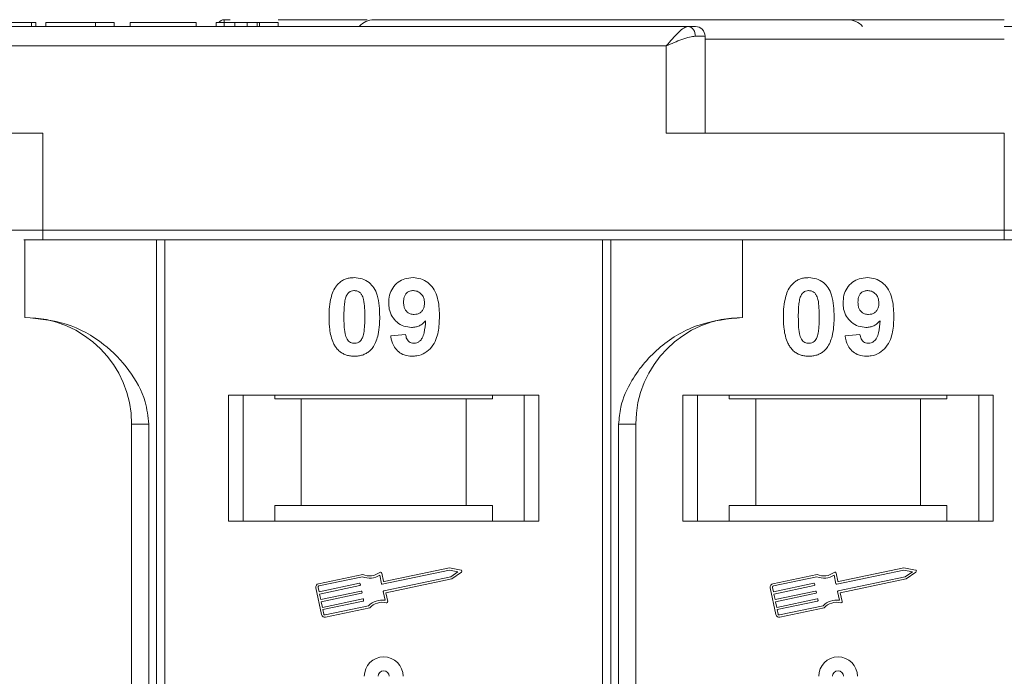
# Model space of a CAD drawing. Header units: millimetres. Extents: x 1675 to 3137, y 343 to 1376.
# Tile 20 of 84: x 2397 to 2448, y 654 to 688. Entities that reach past the tile are written whole.
import ezdxf

# ---------------------------------------------------------------- set-up
doc = ezdxf.new("R2010")
doc.units = ezdxf.units.MM

msp = doc.modelspace()

# ---------------------------------------------------------------- linework, layer by layer
at = {"color": 7, "linetype": 'Continuous', "lineweight": 15}
for p, q in [((2431.572, 687.936), (2380.883, 687.936)), ((2397.723, 687.936), (2397.723, 688.136)), ((2397.947, 688.136), (2397.947, 687.936)), ((2407.312, 687.936), (2397.947, 687.936)), ((2398.459, 688.136), (2398.459, 687.936)), ((2398.459, 688.136), (2401.024, 688.136)), ((2401.024, 688.136), (2401.024, 687.936)), ((2401.024, 688.136), (2401.985, 688.136)), ((2401.985, 688.136), (2401.985, 687.936)), ((2402.818, 688.136), (2406.216, 688.136)), ((2402.818, 688.136), (2402.818, 687.936)), ((2406.216, 688.136), (2406.216, 687.936)), ((2407.242, 688.136), (2407.242, 687.936)), ((2407.242, 688.136), (2408.203, 688.136)), ((2407.966, 688.286), (2407.662, 688.286)), ((2407.662, 688.286), (2407.662, 688.286)), ((2408.203, 687.936), (2408.203, 688.136)), ((2408.84, 687.936), (2408.84, 688.136)), ((2409.355, 687.936), (2409.355, 688.136)), ((2409.485, 687.936), (2409.485, 688.136)), ((2409.485, 688.136), (2410.447, 688.136)), ((2410.447, 688.136), (2410.447, 687.936)), ((2474.312, 687.936), (2447.883, 687.936)), ((2432.454, 687.436), (2431.945, 687.436)), ((2432.454, 682.436), (2432.454, 687.436)), ((2380.883, 686.936), (2430.454, 686.936)), ((2430.454, 686.936), (2430.454, 682.436)), ((2447.883, 687.286), (2432.454, 687.286)), ((2398.311, 682.436), (2380.883, 682.436)), ((2398.311, 677.436), (2398.311, 682.436)), ((2430.454, 682.436), (2447.883, 682.436)), ((2447.883, 682.436), (2447.883, 677.436)), ((2398.311, 677.436), (2396.311, 677.436)), ((2447.883, 677.436), (2398.311, 677.436)), ((2398.311, 677.436), (2398.311, 676.936)), ((2447.883, 677.436), (2447.883, 676.936)), ((2466.446, 677.436), (2447.883, 677.436)), ((2397.383, 676.936), (2397.383, 672.936)), ((2398.311, 676.936), (2447.883, 676.936)), ((2404.175, 676.936), (2404.175, 616.936)), ((2404.594, 616.936), (2404.594, 676.936)), ((2427.171, 676.936), (2427.171, 616.936)), ((2427.59, 616.936), (2427.59, 676.936)), ((2434.383, 672.936), (2434.383, 676.936)), ((2416.242, 671.98), (2417.011, 672.065)), ((2439.671, 671.98), (2440.44, 672.065)), ((2423.883, 668.936), (2407.883, 668.936)), ((2407.883, 668.936), (2407.883, 662.436)), ((2408.633, 662.436), (2408.633, 668.936)), ((2410.269, 668.736), (2410.269, 668.936)), ((2410.269, 668.736), (2411.633, 668.736)), ((2411.633, 668.736), (2411.633, 663.236)), ((2420.133, 668.736), (2411.633, 668.736)), ((2420.133, 663.236), (2420.133, 668.736)), ((2420.133, 668.736), (2421.496, 668.736)), ((2421.496, 668.936), (2421.496, 668.736)), ((2423.133, 668.936), (2423.133, 662.436)), ((2423.883, 662.436), (2423.883, 668.936)), ((2447.312, 668.936), (2431.312, 668.936)), ((2431.312, 668.936), (2431.312, 662.436)), ((2432.062, 662.436), (2432.062, 668.936)), ((2433.698, 668.736), (2433.698, 668.936)), ((2433.698, 668.736), (2435.062, 668.736)), ((2435.062, 668.736), (2435.062, 663.236)), ((2443.562, 668.736), (2435.062, 668.736)), ((2443.562, 663.236), (2443.562, 668.736)), ((2443.562, 668.736), (2444.926, 668.736)), ((2444.926, 668.936), (2444.926, 668.736)), ((2446.562, 668.936), (2446.562, 662.436)), ((2447.312, 662.436), (2447.312, 668.936)), ((2402.883, 667.436), (2403.768, 667.436)), ((2402.883, 667.436), (2402.883, 626.436)), ((2403.768, 626.436), (2403.768, 667.436)), ((2427.997, 667.436), (2427.997, 626.436)), ((2428.883, 667.436), (2427.997, 667.436)), ((2428.883, 626.436), (2428.883, 667.436)), ((2410.269, 663.236), (2410.269, 662.436)), ((2411.633, 663.236), (2410.269, 663.236)), ((2420.133, 663.236), (2411.633, 663.236)), ((2421.496, 663.236), (2420.133, 663.236)), ((2421.496, 662.436), (2421.496, 663.236)), ((2435.062, 663.236), (2433.698, 663.236)), ((2433.698, 663.236), (2433.698, 662.436)), ((2443.562, 663.236), (2435.062, 663.236)), ((2444.926, 663.236), (2443.562, 663.236)), ((2444.926, 662.436), (2444.926, 663.236)), ((2407.883, 662.436), (2423.883, 662.436)), ((2431.312, 662.436), (2447.312, 662.436)), ((2419.27, 660.033), (2415.9, 659.321)), ((2419.871, 659.916), (2419.27, 660.033)), ((2442.7, 660.033), (2439.33, 659.321)), ((2443.301, 659.916), (2442.7, 660.033)), ((2414.801, 659.689), (2412.522, 659.208)), ((2414.789, 659.567), (2412.546, 659.093)), ((2415.775, 659.205), (2415.681, 659.649)), ((2415.866, 659.344), (2415.778, 659.76)), ((2419.271, 659.914), (2415.81, 659.182)), ((2415.883, 658.838), (2419.344, 659.569)), ((2419.713, 659.827), (2419.271, 659.914)), ((2419.344, 659.569), (2419.713, 659.827)), ((2419.392, 659.459), (2419.894, 659.81)), ((2438.23, 659.689), (2435.951, 659.208)), ((2438.218, 659.567), (2435.976, 659.093)), ((2439.204, 659.205), (2439.111, 659.649)), ((2439.295, 659.344), (2439.207, 659.76)), ((2442.701, 659.914), (2439.239, 659.182)), ((2439.312, 658.838), (2442.773, 659.569)), ((2443.143, 659.827), (2442.701, 659.914)), ((2442.773, 659.569), (2443.143, 659.827)), ((2442.821, 659.459), (2443.323, 659.81)), ((2412.386, 658.999), (2412.677, 657.62)), ((2412.501, 659.023), (2412.549, 658.794)), ((2412.549, 658.794), (2414.632, 659.234)), ((2414.656, 659.119), (2412.574, 658.679)), ((2414.667, 659.211), (2414.679, 659.153)), ((2415.993, 658.741), (2419.392, 659.459)), ((2435.816, 658.999), (2436.107, 657.62)), ((2435.93, 659.023), (2435.979, 658.794)), ((2435.979, 658.794), (2438.062, 659.234)), ((2438.086, 659.119), (2436.003, 658.679)), ((2438.096, 659.211), (2438.108, 659.153)), ((2439.422, 658.741), (2442.821, 659.459)), ((2412.574, 658.679), (2412.634, 658.391)), ((2412.634, 658.391), (2414.717, 658.831)), ((2414.741, 658.716), (2412.659, 658.276)), ((2414.752, 658.809), (2414.764, 658.751)), ((2415.954, 658.359), (2415.86, 658.803)), ((2416.087, 658.296), (2415.993, 658.741)), ((2436.003, 658.679), (2436.064, 658.391)), ((2436.064, 658.391), (2438.147, 658.831)), ((2438.171, 658.716), (2436.088, 658.276)), ((2438.181, 658.809), (2438.193, 658.751)), ((2439.383, 658.359), (2439.289, 658.803)), ((2439.516, 658.296), (2439.422, 658.741)), ((2412.659, 658.276), (2412.719, 657.989)), ((2412.719, 657.989), (2414.802, 658.429)), ((2414.826, 658.314), (2412.744, 657.874)), ((2412.862, 657.599), (2415.105, 658.073)), ((2414.837, 658.407), (2414.849, 658.349)), ((2436.088, 658.276), (2436.149, 657.989)), ((2436.149, 657.989), (2438.231, 658.429)), ((2438.256, 658.314), (2436.173, 657.874)), ((2436.291, 657.599), (2438.534, 658.073)), ((2438.266, 658.407), (2438.278, 658.349)), ((2412.744, 657.874), (2412.792, 657.645)), ((2412.886, 657.484), (2415.165, 657.966)), ((2436.173, 657.874), (2436.222, 657.645)), ((2436.316, 657.484), (2438.594, 657.966))]:
    msp.add_line(p, q, dxfattribs=at)
for centre, radius, start, end in [((2407.662, 687.936), 0.35, 89.9982, 145.1492), ((2415.383, 687.286), 1, 90, 139.4584), ((2431.498, 687.492), 0.451, 352.9187, 80.4798), ((2431.954, 687.436), 0.5, 0, 90), ((2439.812, 687.286), 1, 40.5416, 90), ((2397.383, 667.436), 5.5, 0, 90), ((2434.383, 667.436), 5.5, 90, 180), ((2415.154, 660.487), 0.99, 248.3704, 302.1664), ((2415.154, 660.487), 0.873, 246.112, 307.4447), ((2415.72, 659.748), 0.0587, 11.9297, 127.4447), ((2419.86, 659.858), 0.0587, 304.9512, 78.9082), ((2438.583, 660.487), 0.99, 248.3704, 302.1664), ((2438.583, 660.487), 0.873, 246.112, 307.4447), ((2439.15, 659.748), 0.0587, 11.9297, 127.4447), ((2443.29, 659.858), 0.0587, 304.9512, 78.9082), ((2412.558, 659.036), 0.176, 101.9297, 191.9297), ((2412.558, 659.036), 0.0587, 101.9297, 191.9297), ((2414.638, 659.205), 0.0294, 11.9297, 101.9297), ((2414.65, 659.147), 0.0294, 281.9297, 11.9297), ((2415.804, 659.211), 0.0294, 191.9297, 281.9297), ((2415.894, 659.35), 0.0294, 191.9297, 281.9297), ((2435.988, 659.036), 0.176, 101.9297, 191.9297), ((2435.988, 659.036), 0.0587, 101.9297, 191.9297), ((2438.068, 659.205), 0.0294, 11.9297, 101.9297), ((2438.08, 659.147), 0.0294, 281.9297, 11.9297), ((2439.233, 659.211), 0.0294, 191.9297, 281.9297), ((2439.324, 659.35), 0.0294, 191.9297, 281.9297), ((2414.723, 658.803), 0.0294, 11.9297, 101.9297), ((2414.735, 658.745), 0.0294, 281.9297, 11.9297), ((2415.889, 658.809), 0.0294, 101.9297, 191.9297), ((2438.153, 658.803), 0.0294, 11.9297, 101.9297), ((2438.165, 658.745), 0.0294, 281.9297, 11.9297), ((2439.318, 658.809), 0.0294, 101.9297, 191.9297), ((2414.808, 658.4), 0.0294, 11.9297, 101.9297), ((2414.82, 658.343), 0.0294, 281.9297, 11.9297), ((2415.811, 657.379), 0.99, 81.693, 135.489), ((2415.811, 657.379), 0.873, 76.4147, 137.7474), ((2416.029, 658.284), 0.0587, 256.4147, 11.9297), ((2438.238, 658.4), 0.0294, 11.9297, 101.9297), ((2438.25, 658.343), 0.0294, 281.9297, 11.9297), ((2439.24, 657.379), 0.99, 81.693, 135.489), ((2439.24, 657.379), 0.873, 76.4147, 137.7474), ((2439.459, 658.284), 0.0587, 256.4147, 11.9297), ((2412.85, 657.657), 0.176, 191.9297, 281.9297), ((2412.85, 657.657), 0.0587, 191.9297, 281.9297), ((2436.279, 657.657), 0.176, 191.9297, 281.9297), ((2436.279, 657.657), 0.0587, 191.9297, 281.9297), ((2415.883, 654.436), 1, 0, 180), ((2439.312, 654.436), 1, 0, 180), ((2415.883, 654.436), 0.285, 0, 180), ((2439.312, 654.436), 0.285, 0, 180)]:
    msp.add_arc(centre, radius, start, end, dxfattribs=at)
for points, knots in [([(2397.723, 688.136), (2397.663, 688.136), (2397.543, 688.136), (2397.226, 688.136), (2396.906, 688.136), (2396.664, 688.136), (2396.636, 688.136)], [0, 0, 0, 0, 0.250896, 0.502166, 0.940512, 1, 1, 1, 1]), ([(2397.947, 688.136), (2397.946, 688.136), (2397.945, 688.136), (2397.93, 688.136), (2397.906, 688.136), (2397.865, 688.136), (2397.808, 688.136), (2397.752, 688.136), (2397.723, 688.136)], [0, 0, 0, 0, 0.15395, 0.308181, 0.478699, 0.649961, 0.824203, 1, 1, 1, 1]), ([(2407.662, 688.286), (2407.662, 688.279), (2407.663, 688.266), (2407.662, 688.162), (2407.662, 688.05), (2407.655, 687.954), (2407.654, 687.936)], [0, 0, 0, 0, 0.316913, 0.576202, 0.920428, 1, 1, 1, 1]), ([(2408.84, 688.136), (2408.753, 688.136), (2408.614, 688.136), (2408.438, 688.136), (2408.319, 688.136), (2408.209, 688.136), (2408.206, 688.136), (2408.203, 688.136)], [0, 0, 0, 0, 0.189329, 0.302222, 0.415612, 0.548732, 1, 1, 1, 1]), ([(2409.355, 688.136), (2409.315, 688.136), (2409.238, 688.136), (2409.069, 688.136), (2408.933, 688.136), (2408.857, 688.136), (2408.84, 688.136)], [0, 0, 0, 0, 0.330398, 0.624767, 0.917361, 1, 1, 1, 1]), ([(2409.485, 688.136), (2409.483, 688.136), (2409.48, 688.136), (2409.471, 688.136), (2409.457, 688.136), (2409.436, 688.136), (2409.407, 688.136), (2409.372, 688.136), (2409.355, 688.136)], [0, 0, 0, 0, 0.155996, 0.312125, 0.480895, 0.650212, 0.823248, 1, 1, 1, 1]), ([(2415.033, 688.286), (2413.892, 688.286), (2412.379, 688.286), (2410.828, 688.286), (2410.447, 688.286)], [0, 0, 0, 0, 0.753822, 1, 1, 1, 1]), ([(2447.883, 688.286), (2446.561, 688.286), (2443.878, 688.286), (2439.856, 688.286), (2436.177, 688.286), (2432.907, 688.286), (2430.048, 688.286), (2427.354, 688.286), (2424.033, 688.286), (2421.207, 688.286), (2418.976, 688.286), (2417.485, 688.286), (2416.304, 688.286), (2415.524, 688.286), (2415.429, 688.286), (2415.383, 688.286)], [0, 0, 0, 0, 0.077646, 0.157699, 0.239994, 0.304338, 0.368672, 0.434385, 0.500088, 0.631328, 0.695673, 0.760006, 0.84231, 0.922361, 1, 1, 1, 1]), ([(2430.454, 686.936), (2430.56, 687.059), (2430.772, 687.304), (2431.081, 687.634), (2431.361, 687.884), (2431.504, 687.92), (2431.572, 687.936)], [0, 0, 0, 0, 0.251131, 0.501805, 0.765641, 1, 1, 1, 1]), ([(2431.945, 687.436), (2431.85, 687.426), (2431.641, 687.405), (2431.142, 687.233), (2430.724, 687.053), (2430.454, 686.936)], [0, 0, 0, 0, 0.227063, 0.501587, 1, 1, 1, 1]), ([(2397.329, 676.936), (2397.35, 676.936), (2397.482, 676.936), (2397.827, 676.936), (2398.153, 676.936), (2398.311, 676.936)], [0, 0, 0, 0, 0.086648, 0.555949, 1, 1, 1, 1]), ([(2447.883, 676.936), (2449.224, 676.936), (2451.949, 676.936), (2456.031, 676.936), (2459.771, 676.936), (2463.08, 676.936), (2465.329, 676.936), (2466.493, 676.936), (2466.766, 676.936)], [0, 0, 0, 0, 0.199904, 0.406008, 0.617917, 0.783559, 0.949228, 1, 1, 1, 1]), ([(2413.458, 674.581), (2413.502, 674.632), (2413.592, 674.733), (2413.761, 674.849), (2413.95, 674.932), (2414.119, 674.97), (2414.261, 674.985), (2414.333, 674.987), (2414.37, 674.988)], [0, 0, 0, 0, 0.193776, 0.3936, 0.587864, 0.788908, 0.894169, 1, 1, 1, 1]), ([(2414.37, 674.988), (2414.505, 674.977), (2414.777, 674.957), (2415.129, 674.758), (2415.401, 674.465), (2415.652, 673.865), (2415.667, 673.342), (2415.677, 672.956)], [0, 0, 0, 0, 0.147566, 0.296688, 0.431278, 0.580404, 1, 1, 1, 1]), ([(2416.139, 673.683), (2416.147, 673.818), (2416.162, 674.088), (2416.329, 674.467), (2416.609, 674.763), (2416.98, 674.958), (2417.254, 674.977), (2417.397, 674.988)], [0, 0, 0, 0, 0.197927, 0.397728, 0.597413, 0.790584, 1, 1, 1, 1]), ([(2417.397, 674.988), (2417.532, 674.977), (2417.804, 674.956), (2418.164, 674.753), (2418.456, 674.448), (2418.696, 673.913), (2418.75, 673.404), (2418.754, 673.049), (2418.754, 672.99)], [0, 0, 0, 0, 0.148288, 0.297745, 0.443713, 0.607791, 0.934708, 1, 1, 1, 1]), ([(2436.887, 674.581), (2436.932, 674.632), (2437.022, 674.733), (2437.191, 674.849), (2437.379, 674.932), (2437.549, 674.97), (2437.69, 674.985), (2437.763, 674.987), (2437.799, 674.988)], [0, 0, 0, 0, 0.193776, 0.3936, 0.587864, 0.788908, 0.894169, 1, 1, 1, 1]), ([(2437.799, 674.988), (2437.934, 674.977), (2438.206, 674.957), (2438.559, 674.758), (2438.83, 674.465), (2439.082, 673.865), (2439.096, 673.342), (2439.107, 672.956)], [0, 0, 0, 0, 0.147566, 0.296688, 0.431278, 0.580404, 1, 1, 1, 1]), ([(2439.568, 673.683), (2439.576, 673.818), (2439.592, 674.088), (2439.759, 674.467), (2440.039, 674.763), (2440.41, 674.958), (2440.684, 674.977), (2440.826, 674.988)], [0, 0, 0, 0, 0.197927, 0.397728, 0.597413, 0.790584, 1, 1, 1, 1]), ([(2440.826, 674.988), (2440.962, 674.977), (2441.233, 674.956), (2441.594, 674.753), (2441.885, 674.448), (2442.125, 673.913), (2442.18, 673.404), (2442.183, 673.049), (2442.184, 672.99)], [0, 0, 0, 0, 0.148288, 0.297745, 0.443713, 0.607791, 0.934708, 1, 1, 1, 1]), ([(2413.062, 672.964), (2413.064, 673.097), (2413.069, 673.4), (2413.141, 673.929), (2413.282, 674.352), (2413.441, 674.559), (2413.458, 674.581)], [0, 0, 0, 0, 0.2367308, 0.5375555, 0.9496679, 1, 1, 1, 1]), ([(2413.917, 673.928), (2413.941, 673.998), (2413.979, 674.11), (2414.087, 674.235), (2414.211, 674.302), (2414.31, 674.318), (2414.363, 674.321), (2414.37, 674.321)], [0, 0, 0, 0, 0.334804, 0.542561, 0.750382, 0.970721, 1, 1, 1, 1]), ([(2414.37, 674.321), (2414.426, 674.315), (2414.529, 674.306), (2414.661, 674.229), (2414.774, 674.081), (2414.869, 673.807), (2414.903, 673.414), (2414.907, 673.115), (2414.908, 672.964)], [0, 0, 0, 0, 0.104614, 0.188814, 0.273512, 0.444127, 0.719481, 1, 1, 1, 1]), ([(2416.908, 673.722), (2416.912, 673.809), (2416.919, 673.947), (2416.993, 674.126), (2417.102, 674.234), (2417.246, 674.308), (2417.352, 674.316), (2417.412, 674.321)], [0, 0, 0, 0, 0.29132, 0.465539, 0.641632, 0.798664, 1, 1, 1, 1]), ([(2417.412, 674.321), (2417.48, 674.314), (2417.617, 674.299), (2417.791, 674.183), (2417.919, 674.025), (2417.977, 673.842), (2417.983, 673.721), (2417.985, 673.665)], [0, 0, 0, 0, 0.207955, 0.420406, 0.62732, 0.827707, 1, 1, 1, 1]), ([(2436.492, 672.964), (2436.494, 673.097), (2436.499, 673.4), (2436.571, 673.929), (2436.711, 674.352), (2436.87, 674.559), (2436.887, 674.581)], [0, 0, 0, 0, 0.236731, 0.537555, 0.949668, 1, 1, 1, 1]), ([(2437.346, 673.928), (2437.37, 673.998), (2437.408, 674.11), (2437.516, 674.235), (2437.64, 674.302), (2437.739, 674.318), (2437.793, 674.321), (2437.799, 674.321)], [0, 0, 0, 0, 0.334804, 0.542561, 0.750382, 0.970721, 1, 1, 1, 1]), ([(2437.799, 674.321), (2437.856, 674.315), (2437.958, 674.306), (2438.09, 674.229), (2438.203, 674.081), (2438.299, 673.807), (2438.333, 673.414), (2438.336, 673.115), (2438.338, 672.964)], [0, 0, 0, 0, 0.104614, 0.188814, 0.273512, 0.444127, 0.719481, 1, 1, 1, 1]), ([(2440.338, 673.722), (2440.342, 673.809), (2440.348, 673.947), (2440.423, 674.126), (2440.532, 674.234), (2440.675, 674.308), (2440.782, 674.316), (2440.842, 674.321)], [0, 0, 0, 0, 0.29132, 0.465539, 0.641632, 0.798664, 1, 1, 1, 1]), ([(2440.842, 674.321), (2440.909, 674.314), (2441.047, 674.299), (2441.221, 674.183), (2441.349, 674.025), (2441.406, 673.842), (2441.412, 673.721), (2441.415, 673.665)], [0, 0, 0, 0, 0.207955, 0.420406, 0.62732, 0.827707, 1, 1, 1, 1]), ([(2413.831, 672.964), (2413.832, 673.03), (2413.833, 673.164), (2413.839, 673.344), (2413.849, 673.505), (2413.863, 673.647), (2413.881, 673.789), (2413.905, 673.882), (2413.917, 673.928)], [0, 0, 0, 0, 0.2059417, 0.4119594, 0.558149, 0.7045024, 0.8518015, 1, 1, 1, 1]), ([(2417.451, 673.09), (2417.383, 673.096), (2417.257, 673.107), (2417.094, 673.201), (2416.983, 673.332), (2416.917, 673.513), (2416.912, 673.644), (2416.908, 673.722)], [0, 0, 0, 0, 0.213937, 0.398075, 0.583091, 0.751666, 1, 1, 1, 1]), ([(2437.261, 672.964), (2437.261, 673.03), (2437.262, 673.164), (2437.268, 673.344), (2437.278, 673.505), (2437.292, 673.647), (2437.311, 673.789), (2437.335, 673.882), (2437.346, 673.928)], [0, 0, 0, 0, 0.205942, 0.411959, 0.558149, 0.704502, 0.851801, 1, 1, 1, 1]), ([(2440.88, 673.09), (2440.813, 673.096), (2440.687, 673.107), (2440.523, 673.201), (2440.412, 673.332), (2440.347, 673.513), (2440.341, 673.644), (2440.338, 673.722)], [0, 0, 0, 0, 0.213937, 0.398075, 0.583091, 0.751666, 1, 1, 1, 1]), ([(2417.321, 672.424), (2417.185, 672.436), (2416.913, 672.461), (2416.562, 672.677), (2416.295, 672.983), (2416.156, 673.337), (2416.144, 673.579), (2416.139, 673.683)], [0, 0, 0, 0, 0.210189, 0.421773, 0.623603, 0.837034, 1, 1, 1, 1]), ([(2417.985, 673.665), (2417.981, 673.586), (2417.973, 673.453), (2417.887, 673.284), (2417.766, 673.175), (2417.617, 673.101), (2417.506, 673.094), (2417.451, 673.09)], [0, 0, 0, 0, 0.2673945, 0.4472142, 0.6271221, 0.8130653, 1, 1, 1, 1]), ([(2440.75, 672.424), (2440.615, 672.436), (2440.343, 672.461), (2439.992, 672.677), (2439.724, 672.983), (2439.586, 673.337), (2439.574, 673.579), (2439.568, 673.683)], [0, 0, 0, 0, 0.210189, 0.421773, 0.623603, 0.837034, 1, 1, 1, 1]), ([(2441.415, 673.665), (2441.41, 673.586), (2441.402, 673.453), (2441.316, 673.284), (2441.196, 673.175), (2441.046, 673.101), (2440.936, 673.094), (2440.88, 673.09)], [0, 0, 0, 0, 0.2673945, 0.4472142, 0.6271221, 0.8130653, 1, 1, 1, 1]), ([(2403.768, 667.436), (2403.724, 667.827), (2403.613, 668.826), (2402.79, 670.28), (2401.42, 671.693), (2399.554, 672.729), (2398.104, 672.868), (2397.383, 672.936)], [0, 0, 0, 0, 0.125713, 0.321276, 0.524466, 0.763484, 1, 1, 1, 1]), ([(2413.455, 671.347), (2413.415, 671.402), (2413.336, 671.511), (2413.228, 671.748), (2413.137, 672.056), (2413.088, 672.393), (2413.065, 672.697), (2413.063, 672.875), (2413.062, 672.964)], [0, 0, 0, 0, 0.118441, 0.239346, 0.459593, 0.684925, 0.84224, 1, 1, 1, 1]), ([(2414.37, 671.603), (2414.301, 671.611), (2414.191, 671.624), (2414.063, 671.712), (2413.959, 671.865), (2413.866, 672.14), (2413.837, 672.529), (2413.833, 672.818), (2413.831, 672.964)], [0, 0, 0, 0, 0.12537, 0.20229, 0.279179, 0.464758, 0.730582, 1, 1, 1, 1]), ([(2414.908, 672.964), (2414.908, 672.897), (2414.907, 672.764), (2414.901, 672.583), (2414.891, 672.421), (2414.877, 672.279), (2414.858, 672.136), (2414.834, 672.042), (2414.822, 671.996)], [0, 0, 0, 0, 0.20527, 0.410616, 0.55715, 0.703844, 0.851471, 1, 1, 1, 1]), ([(2415.677, 672.956), (2415.675, 672.822), (2415.67, 672.519), (2415.599, 672), (2415.461, 671.58), (2415.304, 671.373), (2415.282, 671.343)], [0, 0, 0, 0, 0.237281, 0.538591, 0.932677, 1, 1, 1, 1]), ([(2418.044, 672.758), (2417.998, 672.71), (2417.904, 672.611), (2417.757, 672.522), (2417.63, 672.47), (2417.531, 672.443), (2417.427, 672.427), (2417.356, 672.425), (2417.321, 672.424)], [0, 0, 0, 0, 0.243491, 0.496266, 0.61821, 0.741704, 0.870158, 1, 1, 1, 1]), ([(2418.754, 672.99), (2418.751, 672.857), (2418.743, 672.455), (2418.652, 671.9), (2418.374, 671.391), (2418.027, 671.089), (2417.657, 670.951), (2417.424, 670.94), (2417.339, 670.936)], [0, 0, 0, 0, 0.142337, 0.429127, 0.589943, 0.751205, 0.909895, 1, 1, 1, 1]), ([(2417.438, 671.603), (2417.492, 671.608), (2417.6, 671.619), (2417.752, 671.718), (2417.893, 671.888), (2418.002, 672.25), (2418.027, 672.551), (2418.044, 672.758)], [0, 0, 0, 0, 0.112015, 0.224355, 0.367768, 0.565827, 1, 1, 1, 1]), ([(2434.383, 672.936), (2433.623, 672.86), (2432.102, 672.707), (2430.081, 671.517), (2428.749, 669.967), (2428.088, 668.523), (2428.022, 667.73), (2427.997, 667.436)], [0, 0, 0, 0, 0.249096, 0.498243, 0.745205, 0.90541, 1, 1, 1, 1]), ([(2436.884, 671.347), (2436.845, 671.402), (2436.765, 671.511), (2436.657, 671.748), (2436.567, 672.056), (2436.517, 672.393), (2436.495, 672.697), (2436.493, 672.875), (2436.492, 672.964)], [0, 0, 0, 0, 0.1184406, 0.2393457, 0.4595932, 0.6849248, 0.8422399, 1, 1, 1, 1]), ([(2437.799, 671.603), (2437.731, 671.611), (2437.621, 671.624), (2437.493, 671.712), (2437.388, 671.865), (2437.296, 672.14), (2437.267, 672.529), (2437.263, 672.818), (2437.261, 672.964)], [0, 0, 0, 0, 0.12537, 0.20229, 0.279179, 0.464758, 0.730582, 1, 1, 1, 1]), ([(2438.338, 672.964), (2438.337, 672.897), (2438.336, 672.764), (2438.33, 672.583), (2438.32, 672.421), (2438.306, 672.279), (2438.288, 672.136), (2438.264, 672.042), (2438.252, 671.996)], [0, 0, 0, 0, 0.20527, 0.410616, 0.55715, 0.703844, 0.851471, 1, 1, 1, 1]), ([(2439.107, 672.956), (2439.105, 672.822), (2439.099, 672.519), (2439.029, 672), (2438.89, 671.58), (2438.734, 671.373), (2438.711, 671.343)], [0, 0, 0, 0, 0.237281, 0.538591, 0.932677, 1, 1, 1, 1]), ([(2441.473, 672.758), (2441.427, 672.71), (2441.333, 672.611), (2441.186, 672.522), (2441.06, 672.47), (2440.961, 672.443), (2440.857, 672.427), (2440.786, 672.425), (2440.75, 672.424)], [0, 0, 0, 0, 0.243491, 0.496266, 0.61821, 0.741704, 0.870158, 1, 1, 1, 1]), ([(2442.184, 672.99), (2442.181, 672.857), (2442.172, 672.455), (2442.082, 671.9), (2441.803, 671.391), (2441.457, 671.089), (2441.087, 670.951), (2440.853, 670.94), (2440.769, 670.936)], [0, 0, 0, 0, 0.142337, 0.429127, 0.589943, 0.751205, 0.909895, 1, 1, 1, 1]), ([(2440.867, 671.603), (2440.921, 671.608), (2441.03, 671.619), (2441.181, 671.718), (2441.322, 671.888), (2441.432, 672.25), (2441.456, 672.551), (2441.473, 672.758)], [0, 0, 0, 0, 0.112015, 0.224355, 0.367768, 0.565827, 1, 1, 1, 1]), ([(2414.822, 671.996), (2414.799, 671.927), (2414.761, 671.815), (2414.654, 671.69), (2414.532, 671.624), (2414.433, 671.605), (2414.378, 671.603), (2414.37, 671.603)], [0, 0, 0, 0, 0.333678, 0.540413, 0.747264, 0.961209, 1, 1, 1, 1]), ([(2417.339, 670.936), (2417.203, 670.948), (2416.958, 670.968), (2416.644, 671.149), (2416.401, 671.429), (2416.287, 671.727), (2416.251, 671.926), (2416.242, 671.98)], [0, 0, 0, 0, 0.2427882, 0.4388655, 0.6348012, 0.9009361, 1, 1, 1, 1]), ([(2417.011, 672.065), (2417.024, 671.985), (2417.045, 671.862), (2417.135, 671.718), (2417.239, 671.64), (2417.346, 671.607), (2417.413, 671.604), (2417.438, 671.603)], [0, 0, 0, 0, 0.3447142, 0.5290593, 0.7142089, 0.8921959, 1, 1, 1, 1]), ([(2438.252, 671.996), (2438.229, 671.927), (2438.191, 671.815), (2438.083, 671.69), (2437.961, 671.624), (2437.862, 671.605), (2437.808, 671.603), (2437.799, 671.603)], [0, 0, 0, 0, 0.333678, 0.540413, 0.747264, 0.961209, 1, 1, 1, 1]), ([(2440.769, 670.936), (2440.633, 670.948), (2440.387, 670.968), (2440.074, 671.149), (2439.831, 671.429), (2439.717, 671.727), (2439.681, 671.926), (2439.671, 671.98)], [0, 0, 0, 0, 0.2427882, 0.4388655, 0.6348012, 0.9009361, 1, 1, 1, 1]), ([(2440.44, 672.065), (2440.454, 671.985), (2440.474, 671.862), (2440.564, 671.718), (2440.669, 671.64), (2440.776, 671.607), (2440.842, 671.604), (2440.867, 671.603)], [0, 0, 0, 0, 0.3447142, 0.5290593, 0.7142089, 0.8921959, 1, 1, 1, 1]), ([(2414.37, 670.936), (2414.303, 670.939), (2414.168, 670.943), (2413.97, 670.987), (2413.78, 671.065), (2413.635, 671.163), (2413.528, 671.261), (2413.479, 671.319), (2413.455, 671.347)], [0, 0, 0, 0, 0.192635, 0.388697, 0.582015, 0.783044, 0.890959, 1, 1, 1, 1]), ([(2415.282, 671.343), (2415.237, 671.292), (2415.147, 671.191), (2414.978, 671.075), (2414.79, 670.992), (2414.62, 670.954), (2414.479, 670.939), (2414.406, 670.937), (2414.37, 670.936)], [0, 0, 0, 0, 0.193769, 0.393564, 0.587886, 0.789131, 0.894283, 1, 1, 1, 1]), ([(2437.799, 670.936), (2437.732, 670.939), (2437.598, 670.943), (2437.4, 670.987), (2437.209, 671.065), (2437.064, 671.163), (2436.958, 671.261), (2436.909, 671.319), (2436.884, 671.347)], [0, 0, 0, 0, 0.192635, 0.388697, 0.582015, 0.783044, 0.890959, 1, 1, 1, 1]), ([(2438.711, 671.343), (2438.667, 671.292), (2438.577, 671.191), (2438.408, 671.075), (2438.219, 670.992), (2438.05, 670.954), (2437.908, 670.939), (2437.836, 670.937), (2437.799, 670.936)], [0, 0, 0, 0, 0.193769, 0.393564, 0.587886, 0.789131, 0.894283, 1, 1, 1, 1])]:
    msp.add_open_spline(points, degree=3, knots=knots, dxfattribs=at)
msp.add_open_spline([(2431.572, 687.936), (2431.682, 687.936), (2431.902, 687.936), (2431.937, 687.936), (2431.954, 687.936)], degree=3, dxfattribs=at)

doc.saveas('drawing.dxf')
